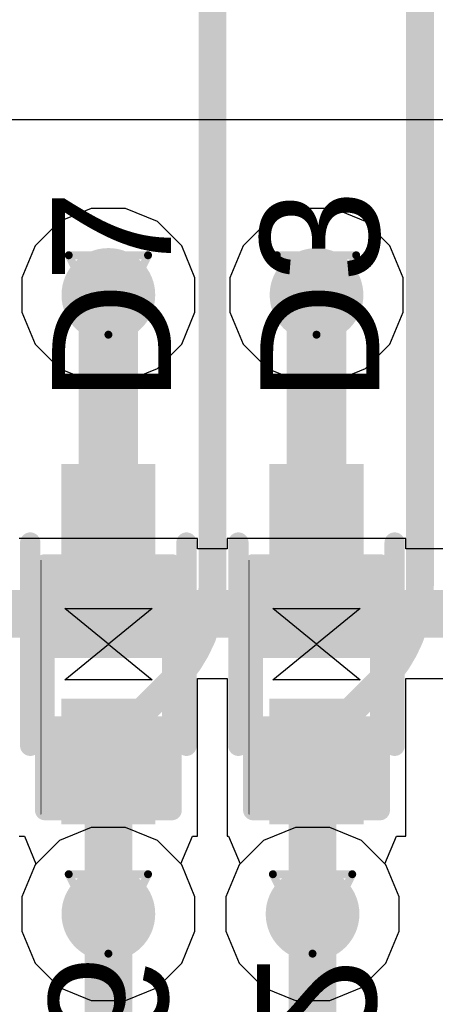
# Model space of a CAD drawing. Header units: inches. Extents: x 0 to 12.2, y 0 to 7.
# Tile 135 of 154: x 3.806 to 3.911, y 2.341 to 2.589. Entities that reach past the tile are written whole.
import ezdxf

# ---------------------------------------------------------------- set-up
doc = ezdxf.new("R2010")
doc.units = ezdxf.units.IN
doc.header["$MEASUREMENT"] = 0
for name, color, linetype in [('Bottom Layer', 5, 'Continuous'), ('Bottom Overlay', 54, 'Continuous'), ('Bottom Paste', 16, 'Continuous'), ('Bottom Solder', 6, 'Continuous'), ('Drill Drawing', 1, 'Continuous'), ('Layer 1', 16, 'Continuous'), ('Layer 2', 76, 'Continuous'), ('Top Layer', 1, 'Continuous'), ('Top Overlay', 2, 'Continuous'), ('Top Paste', 8, 'Continuous'), ('Top Solder', 216, 'Continuous'), ('Via Holes', 16, 'Continuous')]:
    doc.layers.add(name, color=color, linetype=linetype)
doc.styles.add('Arial', font='txt', dxfattribs={"height": 0.2})

# ---------------------------------------------------------------- blocks, each defined once
blk = doc.blocks.new('R___0402_B_158')
at = {"layer": 'Bottom Layer'}
for points in [[(-0.0095, 0.0125), (-0.0095, -0.0125), (-0.0275, -0.0125), (-0.0275, 0.0125)], [(0.0275, 0.0125), (0.0275, -0.0125), (0.0095, -0.0125), (0.0095, 0.0125)]]:
    blk.add_hatch(color=5, dxfattribs=at).paths.add_polyline_path(points)
at = {"layer": 'Bottom Paste'}
for points in [[(-0.0095, 0.0125), (-0.0095, -0.0125), (-0.0275, -0.0125), (-0.0275, 0.0125)], [(0.0275, 0.0125), (0.0275, -0.0125), (0.0095, -0.0125), (0.0095, 0.0125)]]:
    blk.add_hatch(color=16, dxfattribs=at).paths.add_polyline_path(points)
at = {"layer": 'Bottom Solder'}
for points in [[(-0.00733, 0.01467), (-0.00733, -0.01467), (-0.02967, -0.01467), (-0.02967, 0.01467)], [(0.02967, 0.01467), (0.02967, -0.01467), (0.00733, -0.01467), (0.00733, 0.01467)]]:
    blk.add_hatch(color=6, dxfattribs=at).paths.add_polyline_path(points)
at = {"layer": 'Bottom Overlay'}
for points, const_width in [([(-0.031, 0.016), (0.031, 0.016)], 0.005), ([(-0.031, 0.016), (-0.031, -0.016)], 0.005), ([(0.031, 0.016), (0.031, -0.016)], 0.005), ([(-0.032, 0.017), (0.032, 0.017)], 0.000127), ([(0.031, -0.016), (-0.031, -0.016)], 0.005)]:
    blk.add_lwpolyline(points, dxfattribs=dict(at, const_width=const_width))
for points, const_width in [([(-0.03225, 0.016, 1), (-0.02975, 0.016, 1)], 0.0025), ([(-0.03225, 0.016, 1), (-0.02975, 0.016, 1)], 0.0025), ([(0.02975, 0.016, 1), (0.03225, 0.016, 1)], 0.0025), ([(0.02975, 0.016, 1), (0.03225, 0.016, 1)], 0.0025), ([(-0.03203, 0.017, 1), (-0.03197, 0.017, 1)], 0.0000635), ([(0.03197, 0.017, 1), (0.03203, 0.017, 1)], 0.0000635), ([(-0.03225, -0.016, 1), (-0.02975, -0.016, 1)], 0.0025), ([(-0.03225, -0.016, 1), (-0.02975, -0.016, 1)], 0.0025), ([(0.02975, -0.016, 1), (0.03225, -0.016, 1)], 0.0025), ([(0.02975, -0.016, 1), (0.03225, -0.016, 1)], 0.0025)]:
    blk.add_lwpolyline(points, format="xyb", close=True, dxfattribs=dict(at, const_width=const_width))
blk = doc.blocks.new('R___0402_B_162')
at = {"layer": 'Bottom Layer'}
for points in [[(-0.0095, 0.0125), (-0.0095, -0.0125), (-0.0275, -0.0125), (-0.0275, 0.0125)], [(0.0275, 0.0125), (0.0275, -0.0125), (0.0095, -0.0125), (0.0095, 0.0125)]]:
    blk.add_hatch(color=5, dxfattribs=at).paths.add_polyline_path(points)
at = {"layer": 'Bottom Paste'}
for points in [[(-0.0095, 0.0125), (-0.0095, -0.0125), (-0.0275, -0.0125), (-0.0275, 0.0125)], [(0.0275, 0.0125), (0.0275, -0.0125), (0.0095, -0.0125), (0.0095, 0.0125)]]:
    blk.add_hatch(color=16, dxfattribs=at).paths.add_polyline_path(points)
at = {"layer": 'Bottom Solder'}
for points in [[(-0.00733, 0.01467), (-0.00733, -0.01467), (-0.02967, -0.01467), (-0.02967, 0.01467)], [(0.02967, 0.01467), (0.02967, -0.01467), (0.00733, -0.01467), (0.00733, 0.01467)]]:
    blk.add_hatch(color=6, dxfattribs=at).paths.add_polyline_path(points)
at = {"layer": 'Bottom Overlay'}
for points, const_width in [([(-0.031, 0.016), (0.031, 0.016)], 0.005), ([(-0.031, 0.016), (-0.031, -0.016)], 0.005), ([(0.031, 0.016), (0.031, -0.016)], 0.005), ([(-0.032, 0.017), (0.032, 0.017)], 0.000127), ([(-0.031, -0.016), (0.031, -0.016)], 0.005)]:
    blk.add_lwpolyline(points, dxfattribs=dict(at, const_width=const_width))
for points, const_width in [([(-0.03225, 0.016, 1), (-0.02975, 0.016, 1)], 0.0025), ([(-0.03225, 0.016, 1), (-0.02975, 0.016, 1)], 0.0025), ([(0.02975, 0.016, 1), (0.03225, 0.016, 1)], 0.0025), ([(0.02975, 0.016, 1), (0.03225, 0.016, 1)], 0.0025), ([(-0.03203, 0.017, 1), (-0.03197, 0.017, 1)], 0.0000635), ([(0.03197, 0.017, 1), (0.03203, 0.017, 1)], 0.0000635), ([(-0.03225, -0.016, 1), (-0.02975, -0.016, 1)], 0.0025), ([(-0.03225, -0.016, 1), (-0.02975, -0.016, 1)], 0.0025), ([(0.02975, -0.016, 1), (0.03225, -0.016, 1)], 0.0025), ([(0.02975, -0.016, 1), (0.03225, -0.016, 1)], 0.0025)]:
    blk.add_lwpolyline(points, format="xyb", close=True, dxfattribs=dict(at, const_width=const_width))
blk = doc.blocks.new('SOD_523__B__D____________202')
at = {"layer": 'Top Layer'}
for points in [[(-0.04134, 0.00787), (-0.01771, 0.00787), (-0.01771, -0.00787), (-0.04134, -0.00787)], [(0.04134, -0.00787), (0.01771, -0.00787), (0.01771, 0.00787), (0.04134, 0.00787)]]:
    blk.add_hatch(color=1, dxfattribs=at).paths.add_polyline_path(points)
at = {"layer": 'Top Paste'}
for points in [[(-0.04134, 0.00787), (-0.01771, 0.00787), (-0.01771, -0.00787), (-0.04134, -0.00787)], [(0.04134, -0.00787), (0.01771, -0.00787), (0.01771, 0.00787), (0.04134, 0.00787)]]:
    blk.add_hatch(color=8, dxfattribs=at).paths.add_polyline_path(points)
at = {"layer": 'Top Solder'}
for points in [[(-0.04534, 0.01187), (-0.01371, 0.01187), (-0.01371, -0.01187), (-0.04534, -0.01187)], [(0.04534, -0.01187), (0.01371, -0.01187), (0.01371, 0.01187), (0.04534, 0.01187)]]:
    blk.add_hatch(color=216, dxfattribs=at).paths.add_polyline_path(points)
at = {"layer": 'Top Overlay'}
for p, q in [((-0.009, -0.011), (-0.009, 0.011)), ((-0.009, 0.011), (0, 0)), ((0, 0), (0.009, 0.011)), ((0.009, 0.011), (0.009, -0.011)), ((0, 0), (-0.009, -0.011)), ((0, 0), (0, 0)), ((0, 0), (0, 0)), ((0.009, -0.011), (0, 0))]:
    blk.add_line(p, q, dxfattribs=at)
for points, const_width in [([(0.02559, 0.01969), (-0.02559, 0.01969)], 0.00512), ([(0, -0.01), (0, 0.009)], 0.00394), ([(0.02559, -0.01969), (-0.02559, -0.01969)], 0.00512)]:
    blk.add_lwpolyline(points, dxfattribs=dict(at, const_width=const_width))
for points, const_width in [([(-0.02687, 0.01969, 1), (-0.02431, 0.01969, 1)], 0.00256), ([(0.02431, 0.01969, 1), (0.02687, 0.01969, 1)], 0.00256), ([(-0.00098, 0.009, 1), (0.00098, 0.009, 1)], 0.00197), ([(-0.00098, -0.01, 1), (0.00098, -0.01, 1)], 0.00197), ([(-0.02687, -0.01969, 1), (-0.02431, -0.01969, 1)], 0.00256), ([(0.02431, -0.01969, 1), (0.02687, -0.01969, 1)], 0.00256)]:
    blk.add_lwpolyline(points, format="xyb", close=True, dxfattribs=dict(at, const_width=const_width))
blk = doc.blocks.new('SOD_523__B__D____________206')
at = {"layer": 'Top Layer'}
for points in [[(-0.04134, 0.00787), (-0.01771, 0.00787), (-0.01771, -0.00787), (-0.04134, -0.00787)], [(0.04134, -0.00787), (0.01771, -0.00787), (0.01771, 0.00787), (0.04134, 0.00787)]]:
    blk.add_hatch(color=1, dxfattribs=at).paths.add_polyline_path(points)
at = {"layer": 'Top Paste'}
for points in [[(-0.04134, 0.00787), (-0.01771, 0.00787), (-0.01771, -0.00787), (-0.04134, -0.00787)], [(0.04134, -0.00787), (0.01771, -0.00787), (0.01771, 0.00787), (0.04134, 0.00787)]]:
    blk.add_hatch(color=8, dxfattribs=at).paths.add_polyline_path(points)
at = {"layer": 'Top Solder'}
for points in [[(-0.04534, 0.01187), (-0.01371, 0.01187), (-0.01371, -0.01187), (-0.04534, -0.01187)], [(0.04534, -0.01187), (0.01371, -0.01187), (0.01371, 0.01187), (0.04534, 0.01187)]]:
    blk.add_hatch(color=216, dxfattribs=at).paths.add_polyline_path(points)
at = {"layer": 'Top Overlay'}
for p, q in [((-0.009, -0.011), (-0.009, 0.011)), ((-0.009, 0.011), (0, 0)), ((0, 0), (0.009, 0.011)), ((0.009, 0.011), (0.009, -0.011)), ((0, 0), (-0.009, -0.011)), ((0, 0), (0, 0)), ((0, 0), (0, 0)), ((0.009, -0.011), (0, 0))]:
    blk.add_line(p, q, dxfattribs=at)
for points, const_width in [([(0.02559, 0.01969), (-0.02559, 0.01969)], 0.00512), ([(0, -0.01), (0, 0.009)], 0.00394), ([(0.02559, -0.01969), (-0.02559, -0.01969)], 0.00512)]:
    blk.add_lwpolyline(points, dxfattribs=dict(at, const_width=const_width))
for points, const_width in [([(-0.02687, 0.01969, 1), (-0.02431, 0.01969, 1)], 0.00256), ([(0.02431, 0.01969, 1), (0.02687, 0.01969, 1)], 0.00256), ([(-0.00098, 0.009, 1), (0.00098, 0.009, 1)], 0.00197), ([(-0.00098, -0.01, 1), (0.00098, -0.01, 1)], 0.00197), ([(-0.02687, -0.01969, 1), (-0.02431, -0.01969, 1)], 0.00256), ([(0.02431, -0.01969, 1), (0.02687, -0.01969, 1)], 0.00256)]:
    blk.add_lwpolyline(points, format="xyb", close=True, dxfattribs=dict(at, const_width=const_width))

msp = doc.modelspace()

# ---------------------------------------------------------------- hatches: boundary and pattern name
at = {"layer": 'Bottom Layer'}
h = msp.add_hatch(color=5, dxfattribs=at)
edge = h.paths.add_edge_path()
edge.add_arc((3.82872, 2.52), 0.01181, 0, 360)
h = msp.add_hatch(color=5, dxfattribs=at)
edge = h.paths.add_edge_path()
edge.add_arc((3.88118, 2.52), 0.01181, 0, 360)
h = msp.add_hatch(color=5, dxfattribs=at)
edge = h.paths.add_edge_path()
edge.add_arc((3.82872, 2.36412), 0.01181, 0, 360)
h = msp.add_hatch(color=5, dxfattribs=at)
edge = h.paths.add_edge_path()
edge.add_arc((3.88018, 2.36412), 0.01181, 0, 360)
at = {"layer": 'Layer 1'}
h = msp.add_hatch(color=16, dxfattribs=at)
edge = h.paths.add_edge_path()
edge.add_arc((3.82872, 2.52), 0.01181, 0, 360)
h = msp.add_hatch(color=16, dxfattribs=at)
edge = h.paths.add_edge_path()
edge.add_arc((3.88118, 2.52), 0.01181, 0, 360)
h = msp.add_hatch(color=16, dxfattribs=at)
edge = h.paths.add_edge_path()
edge.add_arc((3.82872, 2.36412), 0.01181, 0, 360)
h = msp.add_hatch(color=16, dxfattribs=at)
edge = h.paths.add_edge_path()
edge.add_arc((3.88018, 2.36412), 0.01181, 0, 360)
at = {"layer": 'Layer 2'}
h = msp.add_hatch(color=76, dxfattribs=at)
edge = h.paths.add_edge_path()
edge.add_arc((3.82872, 2.52), 0.01181, 0, 360)
h = msp.add_hatch(color=76, dxfattribs=at)
edge = h.paths.add_edge_path()
edge.add_arc((3.88118, 2.52), 0.01181, 0, 360)
h = msp.add_hatch(color=76, dxfattribs=at)
edge = h.paths.add_edge_path()
edge.add_arc((3.82872, 2.36412), 0.01181, 0, 360)
h = msp.add_hatch(color=76, dxfattribs=at)
edge = h.paths.add_edge_path()
edge.add_arc((3.88018, 2.36412), 0.01181, 0, 360)
at = {"layer": 'Top Layer'}
h = msp.add_hatch(color=1, dxfattribs=at)
edge = h.paths.add_edge_path()
edge.add_arc((3.82872, 2.52), 0.01181, 0, 360)
h = msp.add_hatch(color=1, dxfattribs=at)
edge = h.paths.add_edge_path()
edge.add_arc((3.88118, 2.52), 0.01181, 0, 360)
h = msp.add_hatch(color=1, dxfattribs=at)
edge = h.paths.add_edge_path()
edge.add_arc((3.82872, 2.36412), 0.01181, 0, 360)
h = msp.add_hatch(color=1, dxfattribs=at)
edge = h.paths.add_edge_path()
edge.add_arc((3.88018, 2.36412), 0.01181, 0, 360)
at = {"layer": 'Via Holes'}
h = msp.add_hatch(color=7, dxfattribs=at)
edge = h.paths.add_edge_path()
edge.add_arc((3.82872, 2.52), 0.00591, 0, 360)
h = msp.add_hatch(color=7, dxfattribs=at)
edge = h.paths.add_edge_path()
edge.add_arc((3.88118, 2.52), 0.00591, 0, 360)
h = msp.add_hatch(color=7, dxfattribs=at)
edge = h.paths.add_edge_path()
edge.add_arc((3.82872, 2.36412), 0.00591, 0, 360)
h = msp.add_hatch(color=7, dxfattribs=at)
edge = h.paths.add_edge_path()
edge.add_arc((3.88018, 2.36412), 0.00591, 0, 360)

# ---------------------------------------------------------------- linework, layer by layer
at = {"layer": 'Bottom Layer'}
for p, q in [((3.85122, 2.45871), (3.80622, 2.45871)), ((3.85122, 2.45603), (3.85122, 2.45871)), ((3.90368, 2.45871), (3.85868, 2.45871)), ((3.85868, 2.45871), (3.85868, 2.45603)), ((3.90368, 2.45603), (3.90368, 2.45871)), ((3.85868, 2.45603), (3.85122, 2.45603)), ((4.01202, 2.45603), (3.90368, 2.45603)), ((3.85122, 2.42071), (3.85122, 2.4234)), ((3.85122, 2.4234), (3.85868, 2.4234)), ((3.85868, 2.4234), (3.85868, 2.38371)), ((3.90368, 2.38371), (3.90368, 2.4234)), ((3.90368, 2.4234), (4.01202, 2.4234)), ((3.85122, 2.38371), (3.85122, 2.42071)), ((3.85122, 2.42071), (3.85122, 2.42071)), ((3.80622, 2.38371), (3.80757, 2.38371)), ((3.80757, 2.38371), (3.81047, 2.37671)), ((3.84698, 2.37671), (3.84988, 2.38371)), ((3.84988, 2.38371), (3.85122, 2.38371)), ((3.85868, 2.38371), (3.85902, 2.38371)), ((3.85902, 2.38371), (3.86192, 2.37671)), ((3.89843, 2.37671), (3.90133, 2.38371)), ((3.90133, 2.38371), (3.90368, 2.38371)), ((3.81023, 2.37647), (3.80691, 2.36846)), ((3.81047, 2.37671), (3.81023, 2.37647)), ((3.84722, 2.37647), (3.84698, 2.37671)), ((3.85054, 2.36846), (3.84722, 2.37647)), ((3.86169, 2.37647), (3.85836, 2.36846)), ((3.86192, 2.37671), (3.86169, 2.37647)), ((3.89867, 2.37647), (3.89843, 2.37671)), ((3.90199, 2.36846), (3.89867, 2.37647)), ((3.80691, 2.36846), (3.80691, 2.35978)), ((3.85054, 2.35978), (3.85054, 2.36846)), ((3.85836, 2.36846), (3.85836, 2.35978)), ((3.90199, 2.35978), (3.90199, 2.36846)), ((3.80691, 2.35978), (3.81023, 2.35176)), ((3.84722, 2.35176), (3.85054, 2.35978)), ((3.85836, 2.35978), (3.86169, 2.35176)), ((3.89867, 2.35176), (3.90199, 2.35978)), ((3.81023, 2.35176), (3.81637, 2.34563)), ((3.84108, 2.34563), (3.84722, 2.35176)), ((3.86169, 2.35176), (3.86782, 2.34563)), ((3.89253, 2.34563), (3.89867, 2.35176)), ((3.81637, 2.34563), (3.82439, 2.34231)), ((3.83306, 2.34231), (3.84108, 2.34563)), ((3.86782, 2.34563), (3.87584, 2.34231)), ((3.88451, 2.34231), (3.89253, 2.34563)), ((3.82439, 2.34231), (3.83306, 2.34231)), ((3.87584, 2.34231), (3.88451, 2.34231))]:
    msp.add_line(p, q, dxfattribs=at)
for points, const_width in [([(3.77627, 2.43971), (4.03452, 2.43971)], 0.012), ([(3.82872, 2.36412), (3.82872, 2.40271)], 0.01), ([(3.88018, 2.36412), (3.88018, 2.40171)], 0.01), ([(3.88018, 2.40171), (3.88118, 2.40271)], 0.008)]:
    msp.add_lwpolyline(points, dxfattribs=dict(at, const_width=const_width))
for points, const_width in [([(3.82622, 2.40271, 1), (3.83122, 2.40271, 1)], 0.005), ([(3.87768, 2.40171, 1), (3.88268, 2.40171, 1)], 0.005), ([(3.87818, 2.40171, 1), (3.88218, 2.40171, 1)], 0.004), ([(3.87918, 2.40271, 1), (3.88318, 2.40271, 1)], 0.004), ([(3.82622, 2.36412, 1), (3.83122, 2.36412, 1)], 0.005), ([(3.87768, 2.36412, 1), (3.88268, 2.36412, 1)], 0.005)]:
    msp.add_lwpolyline(points, format="xyb", close=True, dxfattribs=dict(at, const_width=const_width))
at = {"layer": 'Drill Drawing', "const_width": 0.002}
for points in [[(3.81872, 2.53), (3.83872, 2.53)], [(3.81872, 2.53), (3.82872, 2.51)], [(3.82872, 2.51), (3.83872, 2.53)], [(3.87118, 2.53), (3.89118, 2.53)], [(3.87118, 2.53), (3.88118, 2.51)], [(3.88118, 2.51), (3.89118, 2.53)], [(3.81872, 2.37412), (3.83872, 2.37412)], [(3.81872, 2.37412), (3.82872, 2.35412)], [(3.82872, 2.35412), (3.83872, 2.37412)], [(3.87018, 2.37412), (3.89018, 2.37412)], [(3.87018, 2.37412), (3.88018, 2.35412)], [(3.88018, 2.35412), (3.89018, 2.37412)]]:
    msp.add_lwpolyline(points, dxfattribs=at)
at = {"layer": 'Drill Drawing', "const_width": 0.001}
for points in [[(3.81822, 2.53, 1), (3.81922, 2.53, 1)], [(3.81822, 2.53, 1), (3.81922, 2.53, 1)], [(3.83822, 2.53, 1), (3.83922, 2.53, 1)], [(3.83822, 2.53, 1), (3.83922, 2.53, 1)], [(3.87068, 2.53, 1), (3.87168, 2.53, 1)], [(3.87068, 2.53, 1), (3.87168, 2.53, 1)], [(3.89068, 2.53, 1), (3.89168, 2.53, 1)], [(3.89068, 2.53, 1), (3.89168, 2.53, 1)], [(3.82822, 2.51, 1), (3.82922, 2.51, 1)], [(3.82822, 2.51, 1), (3.82922, 2.51, 1)], [(3.88068, 2.51, 1), (3.88168, 2.51, 1)], [(3.88068, 2.51, 1), (3.88168, 2.51, 1)], [(3.81822, 2.37412, 1), (3.81922, 2.37412, 1)], [(3.81822, 2.37412, 1), (3.81922, 2.37412, 1)], [(3.83822, 2.37412, 1), (3.83922, 2.37412, 1)], [(3.83822, 2.37412, 1), (3.83922, 2.37412, 1)], [(3.86968, 2.37412, 1), (3.87068, 2.37412, 1)], [(3.86968, 2.37412, 1), (3.87068, 2.37412, 1)], [(3.88968, 2.37412, 1), (3.89068, 2.37412, 1)], [(3.88968, 2.37412, 1), (3.89068, 2.37412, 1)], [(3.82822, 2.35412, 1), (3.82922, 2.35412, 1)], [(3.82822, 2.35412, 1), (3.82922, 2.35412, 1)], [(3.87968, 2.35412, 1), (3.88068, 2.35412, 1)], [(3.87968, 2.35412, 1), (3.88068, 2.35412, 1)]]:
    msp.add_lwpolyline(points, format="xyb", close=True, dxfattribs=at)
at = {"layer": 'Layer 1'}
for p, q in [((3.82439, 2.38593), (3.81637, 2.38261)), ((3.83306, 2.38593), (3.82439, 2.38593)), ((3.84108, 2.38261), (3.83306, 2.38593)), ((3.87584, 2.38593), (3.86782, 2.38261)), ((3.88451, 2.38593), (3.87584, 2.38593)), ((3.89253, 2.38261), (3.88451, 2.38593)), ((3.81637, 2.38261), (3.81023, 2.37647)), ((3.84722, 2.37647), (3.84108, 2.38261)), ((3.86782, 2.38261), (3.86169, 2.37647)), ((3.89867, 2.37647), (3.89253, 2.38261)), ((3.81023, 2.37647), (3.80691, 2.36846)), ((3.85054, 2.36846), (3.84722, 2.37647)), ((3.86169, 2.37647), (3.85836, 2.36846)), ((3.90199, 2.36846), (3.89867, 2.37647)), ((3.80691, 2.36846), (3.80691, 2.35978)), ((3.85054, 2.35978), (3.85054, 2.36846)), ((3.85836, 2.36846), (3.85836, 2.35978)), ((3.90199, 2.35978), (3.90199, 2.36846)), ((3.80691, 2.35978), (3.81023, 2.35176)), ((3.84722, 2.35176), (3.85054, 2.35978)), ((3.85836, 2.35978), (3.86169, 2.35176)), ((3.89867, 2.35176), (3.90199, 2.35978)), ((3.81023, 2.35176), (3.81637, 2.34563)), ((3.84108, 2.34563), (3.84722, 2.35176)), ((3.86169, 2.35176), (3.86782, 2.34563)), ((3.89253, 2.34563), (3.89867, 2.35176)), ((3.81637, 2.34563), (3.82439, 2.34231)), ((3.83306, 2.34231), (3.84108, 2.34563)), ((3.86782, 2.34563), (3.87584, 2.34231)), ((3.88451, 2.34231), (3.89253, 2.34563)), ((3.82439, 2.34231), (3.83306, 2.34231)), ((3.87584, 2.34231), (3.88451, 2.34231))]:
    msp.add_line(p, q, dxfattribs=at)
at = {"layer": 'Layer 2'}
for p, q in [((3.82439, 2.54181), (3.81637, 2.53849)), ((3.83306, 2.54181), (3.82439, 2.54181)), ((3.84108, 2.53849), (3.83306, 2.54181)), ((3.87684, 2.54181), (3.86882, 2.53849)), ((3.88551, 2.54181), (3.87684, 2.54181)), ((3.89353, 2.53849), (3.88551, 2.54181)), ((3.81637, 2.53849), (3.81023, 2.53235)), ((3.84722, 2.53235), (3.84108, 2.53849)), ((3.86882, 2.53849), (3.86269, 2.53235)), ((3.89967, 2.53235), (3.89353, 2.53849)), ((3.81023, 2.53235), (3.80691, 2.52434)), ((3.85054, 2.52434), (3.84722, 2.53235)), ((3.86269, 2.53235), (3.85936, 2.52434)), ((3.90299, 2.52434), (3.89967, 2.53235)), ((3.80691, 2.52434), (3.80691, 2.51566)), ((3.85054, 2.51566), (3.85054, 2.52434)), ((3.85936, 2.52434), (3.85936, 2.51566)), ((3.90299, 2.51566), (3.90299, 2.52434)), ((3.80691, 2.51566), (3.81023, 2.50765)), ((3.84722, 2.50765), (3.85054, 2.51566)), ((3.85936, 2.51566), (3.86269, 2.50765)), ((3.89967, 2.50765), (3.90299, 2.51566)), ((3.81023, 2.50765), (3.81637, 2.50151)), ((3.84108, 2.50151), (3.84722, 2.50765)), ((3.86269, 2.50765), (3.86882, 2.50151)), ((3.89353, 2.50151), (3.89967, 2.50765)), ((3.81637, 2.50151), (3.82439, 2.49819)), ((3.83306, 2.49819), (3.84108, 2.50151)), ((3.86882, 2.50151), (3.87684, 2.49819)), ((3.88551, 2.49819), (3.89353, 2.50151)), ((3.82439, 2.49819), (3.83306, 2.49819)), ((3.87684, 2.49819), (3.88551, 2.49819)), ((3.82439, 2.38593), (3.81637, 2.38261)), ((3.83306, 2.38593), (3.82439, 2.38593)), ((3.84108, 2.38261), (3.83306, 2.38593)), ((3.87584, 2.38593), (3.86782, 2.38261)), ((3.88451, 2.38593), (3.87584, 2.38593)), ((3.89253, 2.38261), (3.88451, 2.38593)), ((3.81637, 2.38261), (3.81023, 2.37647)), ((3.84722, 2.37647), (3.84108, 2.38261)), ((3.86782, 2.38261), (3.86169, 2.37647)), ((3.89867, 2.37647), (3.89253, 2.38261)), ((3.81023, 2.37647), (3.80691, 2.36846)), ((3.85054, 2.36846), (3.84722, 2.37647)), ((3.86169, 2.37647), (3.85836, 2.36846)), ((3.90199, 2.36846), (3.89867, 2.37647)), ((3.80691, 2.36846), (3.80691, 2.35978)), ((3.85054, 2.35978), (3.85054, 2.36846)), ((3.85836, 2.36846), (3.85836, 2.35978)), ((3.90199, 2.35978), (3.90199, 2.36846)), ((3.80691, 2.35978), (3.81023, 2.35176)), ((3.84722, 2.35176), (3.85054, 2.35978)), ((3.85836, 2.35978), (3.86169, 2.35176)), ((3.89867, 2.35176), (3.90199, 2.35978)), ((3.81023, 2.35176), (3.81637, 2.34563)), ((3.84108, 2.34563), (3.84722, 2.35176)), ((3.86169, 2.35176), (3.86782, 2.34563)), ((3.89253, 2.34563), (3.89867, 2.35176)), ((3.81637, 2.34563), (3.82439, 2.34231)), ((3.83306, 2.34231), (3.84108, 2.34563)), ((3.86782, 2.34563), (3.87584, 2.34231)), ((3.88451, 2.34231), (3.89253, 2.34563)), ((3.82439, 2.34231), (3.83306, 2.34231)), ((3.87584, 2.34231), (3.88451, 2.34231))]:
    msp.add_line(p, q, dxfattribs=at)
at = {"layer": 'Top Layer'}
msp.add_line((3.8018, 2.56422), (4.11227, 2.56422), dxfattribs=at)
for points, const_width in [([(3.90725, 2.4468), (3.90725, 2.66173)], 0.007), ([(3.85499, 2.44726), (3.85499, 2.64236)], 0.007), ([(3.82872, 2.46158), (3.82872, 2.52)], 0.015), ([(3.88118, 2.46158), (3.88118, 2.52)], 0.015), ([(3.82872, 2.40647), (3.84472, 2.42247)], 0.007), ([(3.88118, 2.40647), (3.89718, 2.42247)], 0.007), ([(3.82872, 2.36412), (3.82872, 2.40253)], 0.012), ([(3.88118, 2.40253), (3.88118, 2.40647)], 0.007), ([(3.88018, 2.36412), (3.88018, 2.40153)], 0.012), ([(3.88018, 2.40153), (3.88118, 2.40253)], 0.007), ([(3.82872, 2.30542), (3.82872, 2.36412)], 0.012), ([(3.88018, 2.31256), (3.88018, 2.36412)], 0.012)]:
    msp.add_lwpolyline(points, dxfattribs=dict(at, const_width=const_width))
for points, const_width in [([(3.82497, 2.52, 1), (3.83247, 2.52, 1)], 0.0075), ([(3.87743, 2.52, 1), (3.88493, 2.52, 1)], 0.0075), ([(3.82497, 2.46158, 1), (3.83247, 2.46158, 1)], 0.0075), ([(3.87743, 2.46158, 1), (3.88493, 2.46158, 1)], 0.0075), ([(3.85324, 2.44726, 1), (3.85674, 2.44726, 1)], 0.0035), ([(3.85324, 2.44726, 1), (3.85674, 2.44726, 1)], 0.0035), ([(3.9055, 2.4468, 1), (3.909, 2.4468, 1)], 0.0035), ([(3.9055, 2.4468, 1), (3.909, 2.4468, 1)], 0.0035), ([(3.84297, 2.42247, 1), (3.84647, 2.42247, 1)], 0.0035), ([(3.84297, 2.42247, 1), (3.84647, 2.42247, 1)], 0.0035), ([(3.89543, 2.42247, 1), (3.89893, 2.42247, 1)], 0.0035), ([(3.89543, 2.42247, 1), (3.89893, 2.42247, 1)], 0.0035), ([(3.82572, 2.40253, 1), (3.83172, 2.40253, 1)], 0.006), ([(3.82697, 2.40647, 1), (3.83047, 2.40647, 1)], 0.0035), ([(3.87943, 2.40647, 1), (3.88293, 2.40647, 1)], 0.0035), ([(3.87943, 2.40647, 1), (3.88293, 2.40647, 1)], 0.0035), ([(3.87718, 2.40153, 1), (3.88318, 2.40153, 1)], 0.006), ([(3.87943, 2.40253, 1), (3.88293, 2.40253, 1)], 0.0035), ([(3.87943, 2.40253, 1), (3.88293, 2.40253, 1)], 0.0035), ([(3.87843, 2.40153, 1), (3.88193, 2.40153, 1)], 0.0035), ([(3.82572, 2.36412, 1), (3.83172, 2.36412, 1)], 0.006), ([(3.82572, 2.36412, 1), (3.83172, 2.36412, 1)], 0.006), ([(3.87718, 2.36412, 1), (3.88318, 2.36412, 1)], 0.006), ([(3.87718, 2.36412, 1), (3.88318, 2.36412, 1)], 0.006)]:
    msp.add_lwpolyline(points, format="xyb", close=True, dxfattribs=dict(at, const_width=const_width))
at = {"layer": 'Top Layer', "const_width": 0.007}
for points in [[(3.85499, 2.44726, -0.198912), (3.84472, 2.42247)], [(3.90725, 2.4468, -0.198912), (3.89718, 2.42247)]]:
    msp.add_lwpolyline(points, format="xyb", dxfattribs=at)

# ---------------------------------------------------------------- block references
for name, p, rotation in [('SOD_523__B__D____________202', (3.82872, 2.43206), 270), ('SOD_523__B__D____________206', (3.88118, 2.43206), 270), ('R___0402_B_158', (3.82872, 2.42121), 90), ('R___0402_B_162', (3.88118, 2.42121), 90)]:
    msp.add_blockref(name, p, dxfattribs=dict(rotation=rotation))

# ---------------------------------------------------------------- texts
at = {"layer": 'Bottom Overlay', "style": 'Arial', "text_generation_flag": 2}
for s, p in [('R6', (3.81373, 2.30001)), ('R2', (3.86618, 2.30001))]:
    msp.add_text(s, height=0.03, rotation=270, dxfattribs=at).set_placement(p)
at = {"layer": 'Top Overlay', "style": 'Arial'}
for s, p in [('D7', (3.84454, 2.49285)), ('D3', (3.89699, 2.49285))]:
    msp.add_text(s, height=0.03, rotation=90, dxfattribs=at).set_placement(p)

doc.saveas('drawing.dxf')
